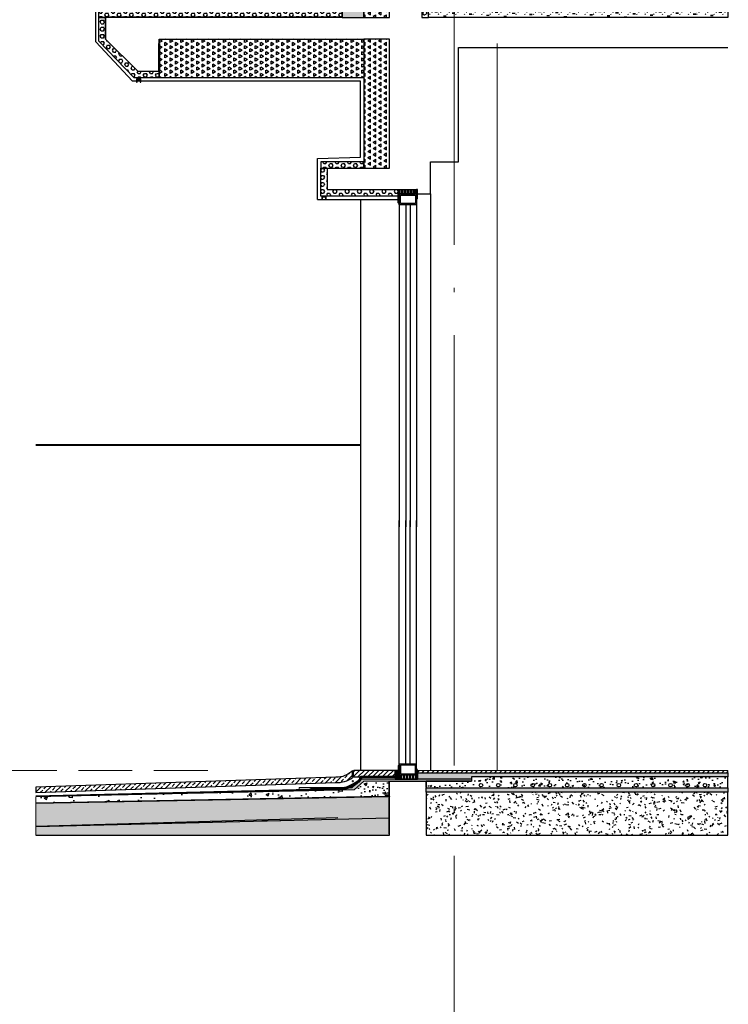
# Model space of a CAD drawing. Extents: x 447288 to 563800, y -194684 to 241749.
# Tile 25 of 91: x 468149 to 471440, y -160526 to -155949. Entities that reach past the tile are written whole.
import ezdxf

# ---------------------------------------------------------------- set-up
doc = ezdxf.new("R2010")
doc.units = 0
doc.header["$LTSCALE"] = 1000
for name, pattern in [('35$0$DASH', [0.35, 0.25, -0.1]), ('__DASH', [0.35, 0.25, -0.1]), ('DASH', [0.35, 0.25, -0.1]), ('DOTE', [2.42, 2, -0.2, 0.02, -0.2])]:
    doc.linetypes.add(name, pattern=pattern)
doc.layers.get('0').update_dxf_attribs({"lineweight": 20})
for name, color, linetype in [('35$0$A-detl-FINISH', 1, 'Continuous'), ('35$0$A-detl-MEDM', 50, 'Continuous'), ('35$0$A-detl-XH', 8, 'Continuous'), ('35$0$PUB_HATCH', 8, 'Continuous'), ('35$0$保温层', 2, 'Continuous'), ('8$0$PUB_HATCH', 8, 'Continuous'), ('A-ELEV-LIN1', 40, 'Continuous'), ('A-ELEV-THIN', 7, 'Continuous'), ('A-ELEV-WIN1', 135, 'Continuous'), ('A-FACE', 7, 'Continuous'), ('A-OVER', 7, 'Continuous'), ('A-WATER-LAYER', 7, 'Continuous'), ('fill', 252, 'Continuous'), ('PUB_HATCH', 8, 'Continuous'), ('SURFACE', 6, 'Continuous'), ('主楼节点$0$13W$0$PUB_HATCH', 8, 'Continuous'), ('主楼节点$0$13W$0$SURFACE', 6, 'Continuous'), ('详图填充-建筑用保温砂浆', 8, 'Continuous'), ('详图填充-细石混凝土、混凝土', 8, 'Continuous'), ('详图现充-水泥砂浆', 8, 'Continuous')]:
    doc.layers.add(name, color=color, linetype=linetype)
doc.layers.add('A-ASIS', color=115, linetype='DASH', lineweight=0, plot=False)
for name, color, linetype, lineweight in [('DOTE', 10, 'DOTE', 9), ('WALL', 9, 'Continuous', 50), ('详图填充-防水层', 126, 'Continuous', 200), ('防水', 124, 'Continuous', 0)]:
    doc.layers.add(name, color=color, linetype=linetype, lineweight=lineweight)

# ---------------------------------------------------------------- blocks, each defined once
blk = doc.blocks.new('A$C5B8A4F07')
at = {"layer": 'A-OVER'}
for p, q in [((3.5, -3), (3.5, -17)), ((10.5, -17), (10.5, -3)), ((17.5, -3), (17.5, -17)), ((24.5, -17), (24.5, -3)), ((31.5, -3), (31.5, -17)), ((38.5, -17), (38.5, -3)), ((45.5, -3), (45.5, -17)), ((52.5, -17), (52.5, -3)), ((59.5, -3), (59.5, -17)), ((66.5, -17), (66.5, -3)), ((73.5, -3), (73.5, -17))]:
    blk.add_line(p, q, dxfattribs=at)
for centre, major_axis, start_param, end_param in [((77, -3), (-3.5, 0), 3.682692, 6.283185), ((0, -17), (-3.5, 0), 1.570796, 3.141593), ((7, -3), (-3.5, 0), 3.141593, 6.283185), ((14, -17), (3.5, 0), 3.141593, 4.712389), ((14, -17), (-3.5, 0), 1.570796, 3.141593), ((21, -3), (-3.5, 0), 3.141593, 6.283185), ((28, -17), (3.5, 0), 3.141593, 4.712389), ((28, -17), (-3.5, 0), 1.570796, 3.141593), ((35, -3), (-3.5, 0), 3.141593, 6.283185), ((42, -17), (3.5, 0), 3.141593, 4.712389), ((42, -17), (-3.5, 0), 1.570796, 3.141593), ((49, -3), (-3.5, 0), 3.141593, 6.283185), ((56, -17), (3.5, 0), 3.141593, 4.712389), ((56, -17), (-3.5, 0), 1.570796, 3.141593), ((63, -3), (-3.5, 0), 3.141593, 6.283185), ((70, -17), (3.5, 0), 3.141593, 4.712389), ((70, -17), (-3.5, 0), 1.570796, 3.141593)]:
    blk.add_ellipse(centre, major_axis=major_axis, ratio=0.857143, start_param=start_param, end_param=end_param, dxfattribs=at)
blk = doc.blocks.new('A$C768061CF')
at = {"layer": '防水'}
h = blk.add_hatch(color=256, dxfattribs=at)
edge = h.paths.add_edge_path()
edge.add_line((5, 0), (5, 70))
edge.add_arc((-4.7, 70.4), 9.7, 298.9305, 357.7503, ccw=False)
edge.add_line((0, 61.9), (0, 0))
edge.add_line((0, 0), (5, 0))
h = blk.add_hatch(color=256, dxfattribs=at)
edge = h.paths.add_edge_path()
edge.add_line((85, 0), (85, 49.4))
edge.add_arc((94.7, 49.8), 9.7, 182.2497, 241.0695)
edge.add_line((90, 41.3), (90, 0))
edge.add_line((90, 0), (85, 0))
at = {"layer": 'A-ELEV-WIN1'}
for points in [[(5, 20), (85, 20), (85, 70), (5, 70)], [(5, 20), (85, 20), (85, 70), (5, 70)], [(10, 25), (80, 25), (80, 65), (10, 65)]]:
    blk.add_lwpolyline(points, close=True, dxfattribs=at)
at = {"layer": 'A-OVER'}
for points in [[(5, 0), (5, 70, -0.262438), (0, 61.9), (0, 0)], [(85, 0), (85, 49.4, 0.262438), (90, 41.3), (90, 0)]]:
    blk.add_lwpolyline(points, format="xyb", close=True, dxfattribs=at)
at = {"layer": 'PUB_HATCH'}
blk.add_line((85, 20), (85, 0), dxfattribs=at)
at = {"layer": 'A-OVER'}
blk.add_blockref('A$C5B8A4F07', (5, 20), dxfattribs=at)
blk = doc.blocks.new('*U137')
blk.add_lwpolyline([(-45, 0), (45, 0)])
at = {"layer": 'A-ELEV-WIN1'}
for p, q in [((-40, 70), (-40, 1566.8)), ((-10, 70), (-10, 1566.8)), ((10, 70), (10, 1566.8)), ((40, 70), (40, 1566.8))]:
    blk.add_line(p, q, dxfattribs=at)
at = {"layer": 'A-OVER'}
blk.add_blockref('A$C768061CF', (-45, 0), dxfattribs=at)
blk = doc.blocks.new('20190314.1218365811')
blk.add_lwpolyline([(-45, 0), (45, 0)])
at = {"layer": 'A-ELEV-WIN1'}
for p, q in [((-40, 70), (-40, 1201.5)), ((-10, 70), (-10, 1201.5)), ((10, 70), (10, 1201.5)), ((40, 70), (40, 1201.5))]:
    blk.add_line(p, q, dxfattribs=at)
at = {"layer": 'A-OVER'}
blk.add_blockref('A$C768061CF', (-45, 0), dxfattribs=at)
blk = doc.blocks.new('*U143')
at = {"layer": 'fill'}
h = blk.add_hatch(dxfattribs=at)
h.set_pattern_fill('TRIANG', color=256, scale=10, angle=90, style=0)
h.set_pattern_definition([(150, (0, 3158.208), (-24.74667, -14.2875), [14.2875, -14.2875]), (210, (0, 3158.208), (-3e-06, -28.575), [14.2875, -14.2875]), (90, (-12.373, 3151.064), (-24.74667, 14.2875), [14.2875, -14.2875])])
h.paths.add_polyline_path([(-20, 1929.1), (100, 1929.1), (100, 1329.1), (-20, 1329.1)])
at = {"layer": 'SURFACE'}
blk.add_lwpolyline([(-20, 1929.1), (100, 1929.1), (100, 1329.1), (-20, 1329.1)], close=True, dxfattribs=at)
blk = doc.blocks.new('20200108.10433330')
at = {"layer": 'PUB_HATCH'}
blk.add_hatch(color=251, dxfattribs=at).paths.add_polyline_path([(20, 15), (0, 15), (0, 0), (3, 0), (3, 12), (17, 12), (17, 0), (20, 0)])
at = {"layer": 'A-ELEV-THIN'}
blk.add_lwpolyline([(20, 15), (0, 15), (0, 0), (3, 0), (3, 12), (17, 12), (17, 0), (20, 0)], close=True, dxfattribs=at)
blk = doc.blocks.new('*U154')
at = {"layer": 'PUB_HATCH'}
h = blk.add_hatch(dxfattribs=at)
h.set_pattern_fill('HEX', color=256, scale=10, style=0)
h.set_pattern_definition([(0, (-753316.368, 93899.307), (0, 16.49778), [9.525, -19.05]), (120, (-753316.368, 93899.307), (-14.2874966, -8.24889), [9.525, -19.05]), (60, (-753306.843, 93899.307), (-14.2874966, 8.24889), [9.525, -19.05])])
h.paths.add_polyline_path([(-30, 30), (-30, -100), (0, -100), (0, 0), (329.9, 0), (329.9, 30)])
at = {"layer": 'SURFACE'}
blk.add_lwpolyline([(-30, 30), (-30, -100), (0, -100), (0, 0), (329.9, 0), (329.9, 30)], close=True, dxfattribs=at)
blk = doc.blocks.new('HesiBlk_20210815100903313')
at = {"layer": 'A-FACE'}
blk.add_hatch(color=251, dxfattribs=at).paths.add_polyline_path([(20, 0), (0, 0), (0, -15), (3, -15), (3, -3), (17, -3), (17, -15), (20, -15)])
at = {"layer": 'A-ASIS'}
blk.add_lwpolyline([(0, -15), (-20, -15)], dxfattribs=at)
at = {"layer": 'A-FACE'}
blk.add_lwpolyline([(20, 0), (0, 0), (0, -15), (3, -15), (3, -3), (17, -3), (17, -15), (20, -15)], close=True, dxfattribs=at)
blk = doc.blocks.new('*U158')
at = {"layer": 'fill'}
h = blk.add_hatch(dxfattribs=at)
h.set_pattern_fill('TRIANG', color=256, scale=10, angle=90, style=0)
h.set_pattern_definition([(150, (0, 4258.207), (-24.74667, -14.2875), [14.2875, -14.2875]), (210, (0, 4258.207), (-3e-06, -28.575), [14.2875, -14.2875]), (90, (-12.373, 4251.063), (-24.74667, 14.2875), [14.2875, -14.2875])])
h.paths.add_polyline_path([(-20, 2929.1), (100, 2929.1), (100, 1429.1), (-20, 1429.1)])
at = {"layer": 'SURFACE'}
blk.add_lwpolyline([(-20, 2929.1), (100, 2929.1), (100, 1429.1), (-20, 1429.1)], close=True, dxfattribs=at)
blk = doc.blocks.new('*U220')
at = {"layer": 'PUB_HATCH'}
h = blk.add_hatch(dxfattribs=at)
h.set_pattern_fill('HEX', color=256, scale=10, style=0)
h.set_pattern_definition([(0, (-753476.368, 93999.307), (0, 16.49778), [9.525, -19.05]), (120, (-753476.368, 93999.307), (-14.2874966, -8.24889), [9.525, -19.05]), (60, (-753466.843, 93999.307), (-14.2874966, 8.24889), [9.525, -19.05])])
h.paths.add_polyline_path([(-30, 30), (-30, 0), (0, 0), (0, 0), (169.9, 0), (169.9, 30)])
at = {"layer": 'SURFACE'}
blk.add_lwpolyline([(-30, 30), (-30, 0), (0, 0), (0, 0), (169.9, 0), (169.9, 30)], close=True, dxfattribs=at)
blk = doc.blocks.new('zdsfAa')
h = blk.add_hatch()
h.set_pattern_fill('ANSI33', color=253, scale=10)
h.set_pattern_definition([(45, (-396717.207, -189334.19), (-22.4506403, 22.4506403), []), (45, (-396694.756, -189334.19), (-22.4506403, 22.4506403), [15.875, -7.9375])])
h.paths.add_polyline_path([(1271.2, 278.8), (1271.4, 303.8), (57, 313), (57, 288)])
at = {"layer": 'fill'}
h = blk.add_hatch(dxfattribs=at)
h.set_pattern_fill('TRIANG', color=256, scale=10, angle=90, style=0)
h.set_pattern_definition([(150, (-891395.466, -41380.075), (-24.74667296, -14.2874949), [14.2875, -14.2875]), (210, (-891395.466, -41380.075), (-2.96e-06, -28.5749949), [14.2875, -14.2875]), (90, (-891407.84, -41387.218), (-24.74667, 14.2875), [14.2875, -14.2875])])
h.paths.add_polyline_path([(-420, 1700), (-520, 1700), (-516.6, 100), (-416.6, 100)])
h = blk.add_hatch(dxfattribs=at)
h.set_pattern_fill('TRIANG', color=256, scale=10, angle=90, style=0)
h.set_pattern_definition([(150, (-634965.163, -19960.36), (-24.746673, -14.2874949), [14.2875, -14.2875]), (210, (-634965.163, -19960.36), (-3e-06, -28.5749949), [14.2875, -14.2875]), (90, (-634977.537, -19967.504), (-24.74667, 14.2875), [14.2875, -14.2875])])
h.paths.add_polyline_path([(-1370, 0), (-420, 0), (-420, -180), (-1370, -180)])
at = {"layer": 'PUB_HATCH'}
h = blk.add_hatch(dxfattribs=at)
h.set_pattern_fill('ANSI37', color=256, scale=8)
h.set_pattern_definition([(45, (-692676.029, -202803.981), (-8.98025612, 8.98025612), []), (135, (-692676.029, -202803.981), (-8.98025612, -8.98025612), [])])
edge = h.paths.add_edge_path()
edge.add_line((-100, 875.5), (-82.8, 875.5))
edge.add_arc((-84.6, 897.3), 21.9, 274.83, 358.0013)
edge.add_line((-62.8, 896.6), (-100, 896.6))
edge.add_line((-100, 896.6), (-100, 875.5))
h = blk.add_hatch(dxfattribs=at)
h.set_pattern_fill('HONEY', color=256, scale=10, angle=90)
h.set_pattern_definition([(90, (-33877.374, -17818.305), (-13.74815, 23.8125), [15.875, -31.75]), (210, (-33877.374, -17818.305), (-13.748155, -23.812497), [15.875, -31.75]), (150, (-33877.374, -17818.305), (-27.496305, 3e-06), [-31.75, 15.875])])
h.paths.add_polyline_path([(-120, 229.9), (-120, 200), (-120, 200), (-120, 129.9), (1271.2, 129.9), (1271.2, 229.9)])
h = blk.add_hatch(dxfattribs=at)
h.set_pattern_fill('焦渣矿渣', color=256, scale=10)
h.set_pattern_definition([(0, (-32697.26, -17768.235), (20, 34.64), [4, -36]), (300, (-32697.26, -17768.235), (39.99912, -0.000508), [4, -36]), (240, (-32693.26, -17768.235), (19.99912, -34.640508), [4, -36]), (270, (-32681.26, -17768.235), (40, -20), [6, -28.64]), (270, (-32677.26, -17768.235), (40, -20), [6, -28.64]), (270, (-32673.26, -17768.235), (40, -20), [6, -28.64])])
h.paths.add_polyline_path([(-120, 129.9), (1271.2, 129.9), (1271.2, 100), (-120, 100)])
at = {"layer": '主楼节点$0$13W$0$PUB_HATCH'}
h = blk.add_hatch(dxfattribs=at)
h.set_pattern_fill('HEX', color=256, scale=10, angle=360, style=0)
h.set_pattern_definition([(360, (497324.934, -1011922.087), (4e-15, 16.49778), [9.525, -19.05]), (120, (497324.934, -1011922.087), (-14.28749659, -8.24889), [9.525, -19.05]), (60, (497334.459, -1011922.087), (-14.28749659, 8.24889), [9.525, -19.05])])
h.paths.add_polyline_path([(-1650, 100), (-1650, 130), (-520, 130), (-520, 100)])
h = blk.add_hatch(dxfattribs=at)
h.set_pattern_fill('HEX', color=256, scale=10, angle=360, style=0)
h.set_pattern_definition([(0, (-634752.259, -19960.36), (4e-15, 16.49778), [9.525, -19.05]), (120, (-634752.259, -19960.36), (-14.2874966, -8.24889), [9.525, -19.05]), (60, (-634742.734, -19960.36), (-14.2874966, 8.24889), [9.525, -19.05])])
h.paths.add_polyline_path([(-1650, 100), (-1620, 100), (-1620, 0), (-1470.1, -150), (-1370, -150), (-1370, -180), (-1486, -180), (-1650, -9.2)])
at = {"layer": '详图填充-建筑用保温砂浆'}
h = blk.add_hatch(dxfattribs=at)
h.set_pattern_fill('HEX', color=256, scale=10, angle=270, style=0)
h.set_pattern_definition([(270, (-32335.878, -17438.824), (16.49778, -3e-15), [9.525, -19.05]), (30, (-32335.878, -17438.824), (-8.24889, 14.2874966), [9.525, -19.05]), (330, (-32335.878, -17448.349), (8.24889, 14.2874966), [9.525, -19.05])])
h.paths.add_polyline_path([(-120, 899.7), (-150, 899.7), (-150, 100), (-120, 100)])
at = {"layer": '详图填充-细石混凝土、混凝土'}
h = blk.add_hatch(dxfattribs=at)
h.set_pattern_fill('混凝土', color=256, scale=15)
h.set_pattern_definition([(50, (-361.46, 148.56), (107.589, -9.413), [11.25, -123.75]), (355, (-361.46, 148.56), (-20.813, 112.829), [9, -99]), (100.4514, (-352.49, 147.77), (86.7764, 103.416), [9.561, -105.171]), (46.184, (-361.46, 178.56), (160.086, -24.828), [16.875, -185.625]), (96.636, (-348.12, 176.49), (140.2, 146.118), [14.342, -157.757]), (351.184, (-361.46, 178.56), (140.2, 146.118), [13.5, -148.5]), (21, (-346.46, 171.06), (89.536, -60.393), [11.25, -123.75]), (326, (-346.46, 171.06), (36.497, 108.7725), [9, -99]), (71.4514, (-339, 166.03), (126.0334, 48.3796), [9.561, -105.171]), (37.5, (-361.456, 148.56), (1.824, 49.9341), [0, -97.8, 0, -100.5, 0, -99.375]), (7.5, (-361.456, 148.56), (39.4604, 59.1618), [0, -57.3, 0, -95.55, 0, -37.875]), (327.5, (-394.906, 148.56), (80.0734, -3.3832), [0, -37.5, 0, -117, 0, -155.25]), (317.5, (-409.906, 148.56), (87.478, 15.0157), [0, -48.75, 0, -77.7, 0, -110.25])])
edge = h.paths.add_edge_path()
edge.add_line((-100, 559.9), (57, 288))
edge.add_line((57, 288), (1271.4, 278.8))
edge.add_line((1271.4, 278.8), (1271.5, 258.8))
edge.add_line((1271.5, 258.8), (100.4, 262.9))
edge.add_line((100.4, 262.9), (-5.8, 267.9))
edge.add_arc((-13, 366.6), 99, 180.1196, 274.194, ccw=False)
edge.add_line((-112, 366.4), (-112, 559.7))
edge.add_line((-112, 559.7), (-100, 559.9))
h = blk.add_hatch(dxfattribs=at)
h.set_pattern_fill('混凝土', color=256, scale=5)
h.set_pattern_definition([(50, (-467555.878, -289773.805), (35.8630091, -3.1376067), [3.75, -41.25]), (355, (-467555.878, -289773.805), (-6.9375667, 37.6096067), [3, -33]), (100.4514, (-467552.89, -289774.067), (28.925469, 34.471977), [3.1870095, -35.0571056]), (46.1842, (-467555.878, -289763.805), (53.3620524, -8.2759507), [5.625, -61.875]), (96.6356, (-467551.43, -289764.495), (46.7331353, 48.7058935), [4.7805144, -52.58565]), (351.1842, (-467555.88, -289763.805), (46.733097, 48.70593), [4.5, -49.5]), (21, (-467550.878, -289766.305), (29.8453526, -20.1309445), [3.75, -41.25]), (326, (-467550.878, -289766.305), (12.1657666, 36.2575023), [3, -33]), (71.4514, (-467548.39, -289767.983), (42.0111314, 16.1265248), [3.1870095, -35.0571056]), (37.5, (-467555.878, -289773.805), (0.60799277, 16.6446927), [0, -32.6, 0, -33.5, 0, -33.125]), (7.5, (-467555.878, -289773.805), (13.1534769, 19.7205856), [0, -19.1, 0, -31.85, 0, -12.625]), (327.5, (-467567.028, -289773.805), (26.6911218, -1.1277436), [0, -12.5, 0, -39, 0, -51.75]), (317.5, (-467572.028, -289773.805), (29.1593085, 5.0052491), [0, -16.25, 0, -25.9, 0, -36.75])])
edge = h.paths.add_edge_path()
edge.add_line((-20, 259.9), (-120, 259.9))
edge.add_line((-120, 259.9), (-120, 359.9))
edge.add_arc((-20, 359.9), 100, 180, 270)
h = blk.add_hatch(dxfattribs=at)
h.set_pattern_fill('混凝土', color=256, scale=15)
h.set_pattern_definition([(50, (-361.38, 119.67), (107.589, -9.413), [11.25, -123.75]), (355, (-361.38, 119.67), (-20.813, 112.829), [9, -99]), (100.4514, (-352.42, 118.89), (86.7764, 103.416), [9.561, -105.171]), (46.184, (-361.38, 149.67), (160.086, -24.828), [16.875, -185.625]), (96.636, (-348.04, 147.6), (140.2, 146.118), [14.342, -157.757]), (351.184, (-361.38, 149.67), (140.2, 146.118), [13.5, -148.5]), (21, (-346.38, 142.17), (89.536, -60.393), [11.25, -123.75]), (326, (-346.38, 142.17), (36.497, 108.7725), [9, -99]), (71.4514, (-338.92, 137.14), (126.0334, 48.3796), [9.561, -105.171]), (37.5, (-361.38, 119.67), (1.824, 49.9341), [0, -97.8, 0, -100.5, 0, -99.375]), (7.5, (-361.38, 119.67), (39.4604, 59.1618), [0, -57.3, 0, -95.55, 0, -37.875]), (327.5, (-394.83, 119.67), (80.0734, -3.3832), [0, -37.5, 0, -117, 0, -155.25]), (317.5, (-409.83, 119.67), (87.478, 15.0157), [0, -48.75, 0, -77.7, 0, -110.25])])
h.paths.add_polyline_path([(-120, 259.9), (1271.2, 259.9), (1271.2, 229.9), (-120, 229.9)])
blk.add_lwpolyline([(57, 288), (57, 313)])
at = {"layer": 'A-ASIS'}
blk.add_lwpolyline([(-120, 229.9), (1271.2, 229.9), (1271.2, 129.9), (-120, 129.9), (-120, 200), (-120, 200)], close=True, dxfattribs=at)
at = {"layer": 'A-ELEV-LIN1'}
blk.add_lwpolyline([(1271.2, 278.8), (1271.4, 303.8), (57, 313), (57, 288)], close=True, dxfattribs=at)
for points in [[(857, 281.9), (857, 306.9)], [(867, 281.9), (867, 306.9)]]:
    blk.add_lwpolyline(points, dxfattribs=at)
at = {"layer": 'A-ELEV-THIN'}
blk.add_lwpolyline([(-100, 875.5), (-82.8, 875.5, 0.379721), (-62.8, 896.6), (-62.8, 896.6), (-100, 896.6)], format="xyb", close=True, dxfattribs=at)
at = {"layer": 'A-ELEV-THIN', "linetype": '__DASH', "ltscale": 0.25, "const_width": 2}
blk.add_lwpolyline([(-520.9, 400), (-520.9, 101), (-1621, 101), (-1621, 0)], dxfattribs=at)
at = {"layer": 'A-ELEV-THIN'}
blk.add_lwpolyline([(-521.9, 400), (-521.9, 102), (-1622, 102), (-1622, 0)], dxfattribs=at)
at = {"layer": 'A-OVER'}
for points in [[(-435, -548.7), (-435, -195), (-1494.5, -195), (-1665, -13.4), (-1665, 151.5), (-535, 167.4), (-535, 1635), (-585, 1635), (-585, 1715), (-135, 1712.2)], [(-585, 1715), (-135, 1712.2), (-135, 1015), (-35, 1015), (-35, 880), (-62.8, 896.6)], [(-135, 1712.2), (1271.4, 1712.2)], [(-170, -720), (-110.1, -720), (-110, -570), (20, -570), (20, -40), (1271.4, -40)], [(-634.9, -745), (-634.9, -555), (-435, -548.7)], [(-634.9, -745), (-260, -745)]]:
    blk.add_lwpolyline(points, dxfattribs=at)
blk.add_lwpolyline([(-300, 1700), (-300, 1700), (-335, 1700), (-335, 1700)], close=True, dxfattribs=at)
at = {"layer": 'A-WATER-LAYER'}
for points in [[(-120, 899.7), (-120, 366.4, 0.414214), (-13.5, 259.9), (90.5, 259.9)], [(-117, 899.7), (-117, 366.4, 0.414214), (-13.5, 262.9), (90.5, 262.9)], [(-62.8, 899.7), (-115, 899.7), (-115, 366.4, 0.414214), (-13.5, 264.9), (90.1, 264.9), (99.7, 259.9), (1271.2, 259.9)], [(-62.8, 896.6), (-112, 896.6), (-112, 366.4, 0.414214), (-13.5, 267.9), (90.9, 267.9), (100.4, 262.9), (1271.2, 262.9)]]:
    blk.add_lwpolyline(points, format="xyb", dxfattribs=at)
for points in [[(-100, 896.6), (-100, 559.9), (57, 288), (1271.2, 278.8)], [(-100, 579.9), (57, 308)]]:
    blk.add_lwpolyline(points, dxfattribs=at)
at = {"layer": 'PUB_HATCH'}
blk.add_lwpolyline([(-120, 129.9), (1271.2, 129.9), (1271.2, 100), (-120, 100)], close=True, dxfattribs=at)
at = {"layer": 'SURFACE'}
for points in [[(-420, 1600), (-520, 1600), (-520, 100), (-420, 100)], [(-120, 259.9), (1271.2, 259.9), (1271.2, 229.9), (-120, 229.9)]]:
    blk.add_lwpolyline(points, close=True, dxfattribs=at)
at = {"layer": 'SURFACE', "linetype": 'ByBlock'}
blk.add_lwpolyline([(-120, 899.7), (-150, 899.7), (-150, 100), (-120, 100)], close=True, dxfattribs=at)
at = {"layer": 'SURFACE'}
blk.add_lwpolyline([(1271.2, 129.9), (1271.2, 129.9), (-120, 129.9), (-120, 200), (-120, 200), (-120, 229.9), (1271.2, 229.9)], dxfattribs=at)
at = {"layer": 'WALL', "color": 0}
blk.add_lwpolyline([(-1370, -150), (-1370, -20)], dxfattribs=at)
at = {"layer": '主楼节点$0$13W$0$SURFACE'}
for points in [[(-1650, 100), (-1650, 130), (-520, 130), (-520, 100)], [(-1650, 100), (-1620, 100), (-1620, 0), (-1470.1, -150), (-1370, -150), (-1370, -180), (-1486, -180), (-1650, -9.2)], [(-1370, 0), (-420, 0), (-420, -180), (-1370, -180)]]:
    blk.add_lwpolyline(points, close=True, dxfattribs=at)
at = {"layer": '详图填充-防水层', "linetype": 'DASH', "ltscale": 0.1, "const_width": 3}
for points in [[(-118.5, 899.7), (-118.5, 366.4, 0.414214), (-13.5, 261.4), (90.5, 261.4)], [(-62.8, 898.1), (-113.5, 898.1), (-113.5, 366.4, 0.414214), (-13.5, 266.4), (90.5, 266.4), (100.1, 261.4), (1271.2, 261.4)]]:
    blk.add_lwpolyline(points, format="xyb", dxfattribs=at)
at = {"layer": '详图现充-水泥砂浆'}
blk.add_lwpolyline([(-20, 259.9), (-120, 259.9), (-120, 359.9, 0.414214)], format="xyb", close=True, dxfattribs=at)
at = {"xscale": -1}
for name, p in [('*U158', (-320, -1329.1)), ('*U143', (-320, -1929.1))]:
    blk.add_blockref(name, p, dxfattribs=at)
for name, p in [('20200108.10433330', (-1476.1, -200)), ('*U220', (-589.9, -600)), ('HesiBlk_20210815100903313', (-614.9, -730))]:
    blk.add_blockref(name, p)
at = {"xscale": -1, "rotation": 180}
blk.add_blockref('*U154', (-589.9, -700), dxfattribs=at)

msp = doc.modelspace()

# ---------------------------------------------------------------- hatches: boundary and pattern name
h = msp.add_hatch()
h.set_pattern_fill('ANSI33', color=253, scale=10)
h.set_pattern_definition([(45, (-182643.805, -179499.672), (-22.4506403, 22.4506403), []), (45, (-182621.354, -179499.672), (-22.4506403, 22.4506403), [15.875, -7.9375])])
edge = h.paths.add_edge_path()
edge.add_arc((469622.7, -159368.1), 127, 267.3589, 305.063)
edge.add_line((469695.6, -159472), (469695.6, -159445.9))
edge.add_line((469695.6, -159445.9), (469695.6, -159439.3))
edge.add_arc((469622.7, -159368.1), 102, 266.8316, 315.6691, ccw=False)
edge.add_line((469617.1, -159469.9), (468224.4, -159517))
edge.add_line((468224.4, -159517), (468224.4, -159542))
edge.add_line((468224.4, -159542), (469616.9, -159494.9))
at = {"layer": '35$0$A-detl-XH', "linetype": 'Continuous'}
h = msp.add_hatch(dxfattribs=at)
h.set_pattern_fill('AR-SAND', color=256, scale=2, style=0)
h.set_pattern_definition([(37.5, (425730.19, -165814.1198), (-0.16000313, 4.89413237), [0, -3.8608, 0, -4.318, 0, -4.1275]), (7.5, (425730.19, -165814.12), (4.4952328, 7.168251), [0, -2.0828, 0, -3.4798, 0, -1.3335]), (327.5, (425727.066, -165814.1198), (7.9099237, 0.01437185), [0, -1.27, 0, -4.572, 0, -5.969]), (317.5, (425727.066, -165814.12), (7.6355645, 2.2292932), [0, -0.635, 0, -2.9972, 0, -3.429])])
h.paths.add_polyline_path([(469692.9, -159518.9), (469737.6, -159479.2), (470247.6, -159479.2), (470247.6, -159489.3), (469747.6, -159489.3), (469702.9, -159529), (469447.6, -159528.9), (469447.6, -159518.8)])
h = msp.add_hatch(dxfattribs=at)
h.set_pattern_fill('AR-SAND', color=256, scale=10, style=0)
h.set_pattern_definition([(37.5, (418620.023, -194092.41), (-0.8000156, 24.470662), [0, -19.304, 0, -21.59, 0, -20.6375]), (7.5, (418620.023, -194092.41), (22.476164, 35.841255), [0, -10.414, 0, -17.399, 0, -6.6675]), (327.5, (418604.402, -194092.41), (39.5496185, 0.071859), [0, -6.35, 0, -22.86, 0, -29.845]), (317.5, (418604.402, -194092.41), (38.177823, 11.146466), [0, -3.175, 0, -14.986, 0, -17.145])])
h.paths.add_polyline_path([(469997.6, -159479.2), (469997.6, -159449.3), (471439, -159449.3), (471439, -159469.3), (470247.6, -159469.3), (470247.6, -159479.2)])
h = msp.add_hatch(dxfattribs=at)
h.set_pattern_fill('混凝土', color=256, scale=10, style=0)
h.set_pattern_definition([(50, (418620.023, -194112.4), (71.72602, -6.275213), [7.5, -82.5]), (355, (418620.02, -194112.4), (-13.87513, 75.21921), [6, -66]), (100.4514, (418626, -194112.925), (57.85094, 68.943954), [6.37402, -70.11421]), (46.1842, (418620.02, -194092.4), (106.7241, -16.5519), [11.25, -123.75]), (96.6356, (418628.92, -194093.78), (93.46627, 97.41179), [9.56103, -105.1713]), (351.1842, (418620.02, -194092.4), (93.4662, 97.41186), [9, -99]), (21, (418630.023, -194097.4), (59.690705, -40.26189), [7.5, -82.5]), (326, (418630.02, -194097.4), (24.33153, 72.515005), [6, -66]), (71.4514, (418635, -194100.76), (84.02226, 32.25305), [6.37402, -70.11421]), (37.5, (418620.023, -194112.402), (1.215986, 33.289385), [0, -65.2, 0, -67, 0, -66.25]), (7.5, (418620.023, -194112.402), (26.306954, 39.441171), [0, -38.2, 0, -63.7, 0, -25.25]), (327.5, (418597.723, -194112.402), (53.382244, -2.255487), [0, -25, 0, -78, 0, -103.5]), (317.5, (418587.723, -194112.4), (58.318617, 10.010498), [0, -32.5, 0, -51.8, 0, -73.5])])
h.paths.add_polyline_path([(471439, -159469.3), (470247.6, -159469.3), (470247.6, -159479.2), (470247.6, -159479.3), (470247.6, -159489.3), (470037.6, -159489.3), (470037.6, -159519.3), (471439, -159519.3)])
at = {"layer": '35$0$PUB_HATCH'}
h = msp.add_hatch(dxfattribs=at)
h.set_pattern_fill('ANSI31', color=256, scale=10, style=0)
h.set_pattern_definition([(45, (425725.876, -165814.12), (-11.22532, 11.22532), [])])
h.paths.add_polyline_path([(469697.6, -159469.2), (469893.4, -159469.2), (469893.4, -159439.3), (469701.9, -159439.3), (469697.6, -159443.6)])
h = msp.add_hatch(dxfattribs=at)
h.set_pattern_fill('ANSI31', color=256, scale=10, style=0)
h.set_pattern_definition([(45, (469045.596, -159569.293), (-11.22532, 11.22532), [])])
h.paths.add_polyline_path([(471439, -159439.3), (469997.6, -159439.3), (469997.6, -159449.3), (471439, -159449.3)])
at = {"layer": '8$0$PUB_HATCH'}
h = msp.add_hatch(dxfattribs=at)
h.set_pattern_fill('隔热材料01', color=252, scale=50)
h.set_pattern_definition([(270, (138636.352, -392115.629), (25, -5e-15), [2.508875, -22.491125]), (270, (138617.623, -392115.629), (25, -5e-15), [2.508875, -22.491125]), (90, (138630.38, -392132.593), (-25, 1e-15), [2.508875, -22.491125]), (90, (138623.596, -392132.593), (-25, 1e-15), [2.508875, -22.491125]), (180, (138639.494, -392136.61), (-3e-15, -25), [25.012125, 0.012125]), (135, (138632.515, -392135.356), (1e-15, 24.999937), [2.134, -33.221375]), (116.56505, (138656.006, -392133.847), (5.64e-05, 24.9999667), [1.4025, -54.49925]), (116.56505, (138631.006, -392133.847), (5.64e-05, 24.9999667), [1.4025, -54.49925]), (153.43495, (138660.024, -392136.61), (-5.64e-05, 24.9999667), [2.805, -53.09675]), (153.43495, (138635.024, -392136.61), (-5.64e-05, 24.9999667), [2.805, -53.09675]), (63.43495, (138655.379, -392130.084), (-5.64e-05, 24.9999667), [13.357, -42.54475]), (63.43495, (138630.379, -392130.084), (-5.64e-05, 24.9999667), [13.357, -42.54475]), (116.56505, (138661.352, -392115.629), (5.64e-05, 24.9999667), [1.4025, -54.49925]), (116.56505, (138636.352, -392115.629), (5.64e-05, 24.9999667), [1.4025, -54.49925]), (135, (138635.725, -392114.374), (1e-15, 24.999937), [2.134, -33.221375]), (153.43495, (138659.216, -392112.865), (-5.64e-05, 24.9999667), [2.805, -53.09675]), (153.43495, (138634.216, -392112.865), (-5.64e-05, 24.9999667), [2.805, -53.09675]), (45, (138618.25, -392114.374), (1e-15, 24.999937), [2.134, -33.221375]), (63.43495, (138642.623, -392115.629), (-5.64e-05, 24.9999667), [1.4025, -54.49925]), (63.43495, (138617.623, -392115.629), (-5.64e-05, 24.9999667), [1.4025, -54.49925]), (26.56505, (138644.76, -392112.865), (5.64e-05, 24.9999667), [2.805, -53.09675]), (26.56505, (138619.76, -392112.865), (5.64e-05, 24.9999667), [2.805, -53.09675]), (116.56505, (138648.596, -392130.084), (5.64e-05, 24.9999667), [13.357, -42.54475]), (116.56505, (138623.596, -392130.084), (5.64e-05, 24.9999667), [13.357, -42.54475]), (45, (138621.46, -392135.356), (1e-15, 24.999937), [2.134, -33.221375]), (63.43495, (138647.969, -392133.847), (-5.64e-05, 24.9999667), [1.4025, -54.49925]), (63.43495, (138622.969, -392133.847), (-5.64e-05, 24.9999667), [1.4025, -54.49925]), (26.56505, (138643.951, -392136.61), (5.64e-05, 24.9999667), [2.805, -53.09675]), (26.56505, (138618.951, -392136.61), (5.64e-05, 24.9999667), [2.805, -53.09675])])
h.paths.add_polyline_path([(470037.6, -159519.3), (471439, -159519.3), (471439, -159539.3), (470037.6, -159539.3)])
at = {"layer": 'A-ELEV-THIN'}
msp.add_hatch(color=253, dxfattribs=at).paths.add_polyline_path([(469907.6, -159439.3), (469893.4, -159439.3), (469893.4, -159479.2), (469907.6, -159479.2)])
at = {"layer": 'PUB_HATCH'}
h = msp.add_hatch(dxfattribs=at)
h.set_pattern_fill('混凝土', color=256, scale=10)
h.set_pattern_definition([(50, (-182620.98, -179499.67), (71.726018, -6.2752135), [7.5, -82.5]), (355, (-182620.98, -179499.67), (-13.875133, 75.219213), [6, -66]), (100.4514, (-182615.005, -179500.195), (57.850938, 68.943954), [6.374019, -70.114211]), (46.1842, (-182620.98, -179479.67), (106.724105, -16.551901), [11.25, -123.75]), (96.6356, (-182612.09, -179481.05), (93.46627, 97.411787), [9.561029, -105.1713]), (351.1842, (-182620.98, -179479.67), (93.466195, 97.41186), [9, -99]), (21, (-182610.98, -179484.67), (59.690705, -40.261889), [7.5, -82.5]), (326, (-182610.98, -179484.67), (24.331533, 72.5150045), [6, -66]), (71.4514, (-182606.01, -179488.03), (84.022263, 32.25305), [6.374019, -70.114211]), (37.5, (-182620.982, -179499.672), (1.2159855, 33.2893854), [0, -65.2, 0, -67, 0, -66.25]), (7.5, (-182620.98, -179499.672), (26.3069537, 39.4411712), [0, -38.2, 0, -63.7, 0, -25.25]), (327.5, (-182643.282, -179499.672), (53.3822436, -2.2554872), [0, -25, 0, -78, 0, -103.5]), (317.5, (-182653.28, -179499.67), (58.318617, 10.0104982), [0, -32.5, 0, -51.8, 0, -73.5])])
h.paths.add_polyline_path([(469747.6, -159489.3), (469867.6, -159489.3), (469867.6, -159539.3), (469867.6, -159539.3), (469867.6, -159559.3), (469747.6, -159561.6)])
h = msp.add_hatch(dxfattribs=at)
h.set_pattern_fill('HONEY', color=256, scale=10, angle=90)
h.set_pattern_definition([(90, (469688.893, -159769.298), (-13.74815, 23.8125), [15.875, -31.75]), (210, (469688.893, -159769.298), (-13.74815, -23.8125), [15.875, -31.75]), (150, (469688.893, -159769.298), (-27.4963, 3e-06), [-31.75, 15.875])])
h.paths.add_polyline_path([(469867.6, -159559.3), (468224.4, -159591.2), (468224.4, -159699.3), (469867.6, -159659.3), (469867.6, -159589.3), (469867.6, -159589.3)])
h = msp.add_hatch(dxfattribs=at)
h.set_pattern_fill('离散材料', color=256, scale=25)
h.set_pattern_definition([(0, (-421251.4, -201367.1), (66, 114), [6, -100.5, 4.5, -43.5, 9, -106.5]), (10, (-421279.9, -201305.6), (40.338068, 142.672142), [10.5, -25.5, 13.5, -79.5, 7.5, -99]), (20, (-421294.9, -201353.596), (66.735477, 110.488127), [12, -82.5, 10.5, -61.5, 7.5, -48]), (30, (-421251.4, -201362.6), (-10.984628, 127.025934), [7.5, -49.5, 6, -73.5, 4.5, -97.5]), (40, (-421293.4, -201329.596), (16.9179587, 108.1851777), [6, -66, 4.5, -42, 12, -76.5]), (50, (-421270.9, -201383.6), (-40.123932, 117.866747), [3, -55.5, 7.5, -91.5, 9, -46.5]), (60, (-421266.4, -201373.1), (-49.736515, 111.853829), [7.5, -61.5, 3, -72, 6, -55.5]), (70, (-421282.9, -201391.096), (-54.946135, 107.793424), [4.5, -28.5, 9, -48, 6, -66]), (80, (-421275.4, -201302.6), (-104.282672, 82.359725), [10.5, -66, 4.5, -78, 9, -73.5]), (90, (-421266.4, -201367.1), (-132, 55.5), [9, -46.5, 6, -91.5, 3, -93]), (100, (-421290.4, -201320.6), (-123.98573, 72.572646), [10.5, -58.5, 9, -48, 10.5, -109.5]), (110, (-421300.9, -201406.1), (-120.220171, 40.845569), [12, -39, 6, -79.5, 9, -87]), (120, (-421341.4, -201388.1), (-143.324972, 14.246134), [7.5, -100.5, 9, -46.5, 10.5, -61.5]), (130, (-421308.4, -201421.096), (-139.5538836, 35.633041), [4.5, -33, 6, -64.5, 12, -84]), (140, (-421353.4, -201301.096), (-110.298426, -17.102844), [9, -54, 10.5, -46.5, 6, -63]), (150, (-421228.9, -201430.1), (-102.412486, -60.383629), [6, -42, 12, -93, 10.5, -85.5]), (160, (-421327.9, -201346.1), (-118.950537, -81.214345), [9, -63, 7.5, -57, 6, -91.5]), (170, (-421318.9, -201382.1), (-107.822024, -84.561583), [13.5, -49.5, 9, -67.5, 12, -66])])
h.paths.add_polyline_path([(470037.6, -159539.3), (470037.6, -159739.3), (471439, -159739.3), (471439, -159539.3)])
h = msp.add_hatch(dxfattribs=at)
h.set_pattern_fill('焦渣矿渣', color=256, scale=10)
h.set_pattern_definition([(0, (469965.334, -159728.975), (20, 34.64), [4, -36]), (300, (469965.334, -159728.975), (39.9991, -0.0005), [4, -36]), (240, (469969.334, -159728.975), (19.9991, -34.6405), [4, -36]), (270, (469981.334, -159728.975), (40, -20), [6, -28.64]), (270, (469985.334, -159728.975), (40, -20), [6, -28.64]), (270, (469989.334, -159728.975), (40, -20), [6, -28.64])])
h.paths.add_polyline_path([(469867.6, -159659.3), (468224.4, -159699.3), (468224.4, -159739.3), (469867.6, -159739.3)])
at = {"layer": '详图填充-细石混凝土、混凝土'}
h = msp.add_hatch(dxfattribs=at)
h.set_pattern_fill('混凝土', color=256, scale=20)
h.set_pattern_definition([(50, (26527.9, -431498.8), (143.452037, -12.550427), [15, -165]), (355, (26527.9, -431498.8), (-27.750267, 150.438427), [12, -132]), (100.4514, (26539.85, -431499.85), (115.701876, 137.88791), [12.74804, -140.228422]), (46.1842, (26527.9, -431458.8), (213.44821, -33.1038), [22.5, -247.5]), (96.6356, (26545.69, -431461.56), (186.93254, 194.823574), [19.12206, -210.3426]), (351.1842, (26527.9, -431458.8), (186.93239, 194.82372), [18, -198]), (21, (26547.9, -431468.8), (119.38141, -80.523778), [15, -165]), (326, (26547.9, -431468.8), (48.663066, 145.03001), [12, -132]), (71.4514, (26557.85, -431475.51), (168.044526, 64.5061), [12.74804, -140.228422]), (37.5, (26527.9, -431498.8), (2.431971, 66.578771), [0, -130.4, 0, -134, 0, -132.5]), (7.5, (26527.9, -431498.8), (52.613907, 78.882342), [0, -76.4, 0, -127.4, 0, -50.5]), (327.5, (26483.3, -431498.8), (106.764487, -4.5109743), [0, -50, 0, -156, 0, -207]), (317.5, (26463.3, -431498.8), (116.637234, 20.020996), [0, -65, 0, -103.6, 0, -147])])
h.paths.add_polyline_path([(469702.9, -159529), (468224.4, -159560.9), (468224.4, -159591.2), (469867, -159559.3), (469867.6, -159489.3), (469747.6, -159489.3)])
h = msp.add_hatch(dxfattribs=at)
h.set_pattern_fill('混凝土', color=256, scale=5)
h.set_pattern_definition([(50, (27306.573, -431774.48), (35.8630091, -3.1376067), [3.75, -41.25]), (355, (27306.573, -431774.48), (-6.9375667, 37.6096067), [3, -33]), (100.4514, (27309.562, -431774.74), (28.925469, 34.471977), [3.1870095, -35.0571056]), (46.1842, (27306.573, -431764.48), (53.3620524, -8.2759507), [5.625, -61.875]), (96.6356, (27311.02, -431765.17), (46.7331353, 48.7058935), [4.7805144, -52.58565]), (351.1842, (27306.573, -431764.48), (46.733097, 48.70593), [4.5, -49.5]), (21, (27311.573, -431766.98), (29.8453526, -20.1309445), [3.75, -41.25]), (326, (27311.573, -431766.98), (12.1657666, 36.2575023), [3, -33]), (71.4514, (27314.06, -431768.657), (42.0111314, 16.1265248), [3.1870095, -35.0571056]), (37.5, (27306.573, -431774.48), (0.60799277, 16.6446927), [0, -32.6, 0, -33.5, 0, -33.125]), (7.5, (27306.573, -431774.48), (13.1534769, 19.7205856), [0, -19.1, 0, -31.85, 0, -12.625]), (327.5, (27295.423, -431774.48), (26.6911218, -1.1277436), [0, -12.5, 0, -39, 0, -51.75]), (317.5, (27290.423, -431774.48), (29.1593085, 5.0052491), [0, -16.25, 0, -25.9, 0, -36.75])])
edge = h.paths.add_edge_path()
edge.add_line((469673.6, -159518.9), (469692.9, -159518.9))
edge.add_line((469692.9, -159518.9), (469737.6, -159479.2))
edge.add_arc((469640.6, -159394.3), 128.9, 284.806, 318.7698, ccw=False)

# ---------------------------------------------------------------- linework, layer by layer
at = {"color": 0}
msp.add_line((470367.6, -159439.3), (470367.6, -156059.3), dxfattribs=at)
for points in [[(471439, -159439.3), (469997.6, -159439.3), (469997.6, -159449.3), (471439, -159449.3)], [(469692.9, -159518.9), (469737.6, -159479.2), (470247.6, -159479.2), (470247.6, -159489.3), (469747.6, -159489.3), (469702.9, -159529), (469447.6, -159528.9), (469447.6, -159518.8)]]:
    msp.add_lwpolyline(points, close=True)
msp.add_point((469697.3, -159489.3))
at = {"layer": '35$0$A-detl-FINISH', "linetype": 'Continuous'}
msp.add_lwpolyline([(469997.6, -159479.2), (469997.6, -159449.3), (471439, -159449.3), (471439, -159469.3), (470247.6, -159469.3), (470247.6, -159479.2)], close=True, dxfattribs=at)
at = {"layer": '35$0$A-detl-FINISH', "linetype": '35$0$DASH', "ltscale": 0.3, "elevation": 0}
for points, const_width in [([(471439, -159537.9), (470037.6, -159537.9)], 3), ([(471439, -159519.3), (470037.6, -159519.3)], 0.5)]:
    msp.add_lwpolyline(points, dxfattribs=dict(at, const_width=const_width))
at = {"layer": '35$0$A-detl-FINISH', "linetype": 'Continuous'}
for centre in [(470291.9, -159507.3), (470371.9, -159507.3), (470451.9, -159507.3), (470531.9, -159507.3), (470611.9, -159507.3), (470691.9, -159507.3), (470771.9, -159507.3), (470851.9, -159507.3), (470931.9, -159507.3), (471011.9, -159507.3), (471091.9, -159507.3), (471171.9, -159507.3), (471251.9, -159507.3), (471331.9, -159507.3)]:
    msp.add_circle(centre, 8, dxfattribs=at)
at = {"layer": '35$0$A-detl-MEDM'}
msp.add_lwpolyline([(469697.6, -159469.2), (469893.4, -159469.2), (469893.4, -159439.3), (469701.9, -159439.3), (469697.6, -159443.6), (469697.6, -159469.2)], dxfattribs=at)
at = {"layer": '35$0$保温层', "elevation": 0}
msp.add_lwpolyline([(470037.6, -159517.3), (470037.6, -159489.3)], dxfattribs=at)
at = {"layer": 'A-ASIS'}
for points in [[(469022.4, -159439.3), (464267.7, -159439.3)], [(469692.6, -159489.3), (469701.9, -159489.3)], [(469697.2, -159484.7), (469697.2, -159493.9)]]:
    msp.add_lwpolyline(points, dxfattribs=at)
for points in [[(469702.9, -159529), (468224.4, -159560.9), (468224.4, -159591.2), (469867, -159559.3), (469867.6, -159489.3), (469747.6, -159489.3)], [(469867.6, -159559.3), (468224.4, -159591.2), (468224.4, -159699.3), (469867.6, -159659.3), (469867.6, -159589.3), (469867.6, -159589.3)], [(469867.6, -159659.3), (468224.4, -159699.3), (468224.4, -159739.3), (469867.6, -159739.3)]]:
    msp.add_lwpolyline(points, close=True, dxfattribs=at)
at = {"layer": 'A-ELEV-LIN1'}
msp.add_lwpolyline([(469616.9, -159494.9, 0.166016), (469695.6, -159472), (469695.6, -159445.9), (469695.6, -159439.3, -0.216379), (469617.1, -159469.9), (468224.4, -159517), (468224.4, -159542)], format="xyb", close=True, dxfattribs=at)
at = {"layer": 'A-ELEV-THIN'}
for points in [[(469907.6, -159439.3), (469893.4, -159439.3), (469893.4, -159479.2), (469907.6, -159479.2)], [(471439, -159469.3), (470247.6, -159469.3), (470247.6, -159479.2), (470247.6, -159479.3), (470247.6, -159489.3), (470037.6, -159489.3), (470037.6, -159519.3), (471439, -159519.3)]]:
    msp.add_lwpolyline(points, close=True, dxfattribs=at)
at = {"layer": 'A-OVER'}
for points in [[(469732.6, -156784.3), (469732.6, -159439.3)], [(470057.5, -156759.3), (470057.5, -159439.3)], [(468224.4, -157924.3), (469732.6, -157924.3)], [(468224.4, -157927.2), (469732.6, -157927.2)], [(469751.9, -159439.3), (469718.5, -159439.3)], [(468224.4, -159739.3), (469867.6, -159739.3), (469867.6, -159559.3), (469867.6, -159561.6), (469867.6, -159489.3), (470247.6, -159489.3)]]:
    msp.add_lwpolyline(points, dxfattribs=at)
msp.add_lwpolyline([(470037.6, -159539.3), (470037.6, -159739.3), (471439, -159739.3), (471439, -159539.3)], close=True, dxfattribs=at)
at = {"layer": 'A-WATER-LAYER'}
for points in [[(468224.4, -159557.2), (469497.1, -159526), (469506.7, -159521), (469631.1, -159521, 0.176173), (469729.6, -159477.5), (469729.6, -159472, -0.414216), (469735.6, -159466), (469893.4, -159466)], [(469893.4, -159469), (469732.6, -159469), (469732.6, -159477.5, -0.202932), (469631.1, -159524), (469507.4, -159524), (469497.9, -159529), (468224.4, -159560.2)], [(469893.4, -159472), (469734.6, -159472), (469734.6, -159477.5, -0.20692), (469631.1, -159526), (469507.1, -159526)], [(469737.6, -159475), (469737.6, -159477.5, -0.233947), (469631.1, -159529), (469507.1, -159529)]]:
    msp.add_lwpolyline(points, format="xyb", dxfattribs=at)
at = {"layer": 'DOTE'}
msp.add_line((470167.7, -164255.4), (470167.7, -153885.2), dxfattribs=at)
at = {"layer": 'PUB_HATCH'}
msp.add_line((469627.6, -159659.3), (468224.4, -159699.3), dxfattribs=at)
at = {"layer": 'SURFACE'}
for p, q in [((469702.9, -159529), (468224.4, -159560.9)), ((468224.4, -159591.2), (469867.6, -159559.3))]:
    msp.add_line(p, q, dxfattribs=at)
at = {"layer": 'SURFACE', "color": 2}
msp.add_lwpolyline([(470037.6, -159519.3), (471439, -159519.3), (471439, -159539.3), (470037.6, -159539.3)], close=True, dxfattribs=at)
at = {"layer": 'SURFACE'}
msp.add_lwpolyline([(468224.4, -159699.3), (468224.4, -159699.3), (469867.6, -159659.3), (469867.6, -159589.3), (469867.6, -159589.3), (469867, -159559.3), (469747.6, -159561.6), (468224.4, -159591.2)], dxfattribs=at)
at = {"layer": '详图填充-防水层', "linetype": 'DASH', "ltscale": 0.1, "const_width": 3}
for points in [[(469893.4, -159467.5), (469736.1, -159467.5, 0.414216), (469731.1, -159472.5), (469731.1, -159477.5, -0.190451), (469631.1, -159522.5), (469507.1, -159522.5), (469497.5, -159527.5), (468224.4, -159558.7)], [(469893.4, -159473.5), (469736.1, -159473.5), (469736.1, -159477.5, -0.220774), (469631.1, -159527.5), (469507.1, -159527.5)]]:
    msp.add_lwpolyline(points, format="xyb", dxfattribs=at)
at = {"layer": '详图填充-防水层', "linetype": 'DASH', "ltscale": 0.1, "const_width": 1.5}
msp.add_lwpolyline([(468224.4, -159734.3), (469862.6, -159734.3), (469861.5, -159559.4), (469861.5, -159561.7), (469862.1, -159489.3), (470247.6, -159489.3)], dxfattribs=at)
at = {"layer": '详图现充-水泥砂浆'}
msp.add_lwpolyline([(469673.6, -159518.9), (469692.9, -159518.9), (469737.6, -159479.2, -0.149289)], format="xyb", close=True, dxfattribs=at)

# ---------------------------------------------------------------- block references
at = {"layer": 'A-OVER'}
for name, p in [('zdsfAa', (470167.6, -156039.3)), ('20190314.1218365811', (469952.6, -159479.2))]:
    msp.add_blockref(name, p, dxfattribs=at)
at = {"layer": 'A-OVER', "xscale": -1, "rotation": 180}
msp.add_blockref('*U137', (469952.6, -156739.3), dxfattribs=at)

doc.saveas('drawing.dxf')
